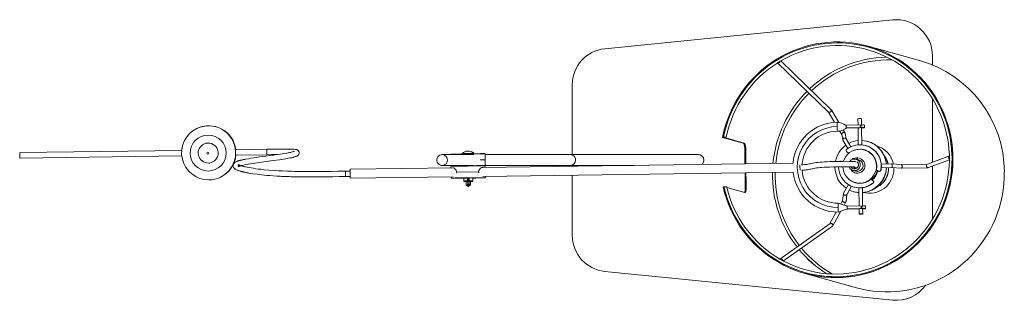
# Model space of a CAD drawing. Header units: millimetres. Extents: x -825 to 912, y -2402 to -37.
# Tile 3 of 4: x -814 to 280, y -349 to -37. Entities that reach past the tile are written whole.
import ezdxf

# ---------------------------------------------------------------- set-up
doc = ezdxf.new("R2010")
doc.units = ezdxf.units.MM

msp = doc.modelspace()

# ---------------------------------------------------------------- linework, layer by layer
at = {"color": 7, "linetype": 'Continuous', "lineweight": 15}
for p, q in [((156, -37.2), (-164, -69.2)), ((185.6, -82.2), (128.6, -66.3)), ((28, -84.8), (84.6, -139.5)), ((87.7, -136.9), (31.7, -82.7)), ((200, -87.1), (200, -77)), ((-200, -109), (-200, -186.8)), ((200, -195.3), (200, -124.9)), ((84.6, -139.5), (91.3, -150.9)), ((96, -151), (87.8, -137.1)), ((117.3, -147), (117.4, -153.8)), ((121.4, -153.7), (121.3, -146.9)), ((-616.7, -157.7), (-617.1, -157.9)), ((96.9, -160.5), (99.4, -164.6)), ((103.1, -163), (100.8, -159.2)), ((104.2, -169.2), (103.2, -163.4)), ((122.9, -153.7), (104.2, -154)), ((122.9, -156.7), (104.3, -157)), ((104.5, -157.2), (104.3, -157)), ((104.5, -157.3), (117.4, -157.1)), ((117.4, -157), (117.7, -175.8)), ((121.7, -175.8), (121.4, -156.9)), ((121.4, -157.1), (123.1, -157)), ((124.4, -156.9), (124.4, -153.9)), ((-32.1, -167.5), (-33.1, -167.6)), ((-10.1, -174), (-33.1, -167.6)), ((-9.1, -173.9), (-32.1, -167.5)), ((-10.1, -174), (-9.1, -173.9)), ((99.3, -164.4), (100.4, -170.4)), ((100.5, -170.8), (106, -180.1)), ((109.4, -178), (104.1, -169.1)), ((128.2, -172.1), (128, -172)), ((-633.8, -182.2), (-813.6, -184.6)), ((-609.2, -175), (-609.2, -175.1)), ((-539.3, -180.9), (-574, -181.3)), ((-322.4, -185.5), (-322.4, -186)), ((-309.4, -185.8), (-309.4, -185.4)), ((107.2, -185.3), (105.2, -184.1)), ((126.1, -181.9), (124, -181.4)), ((126, -176.7), (125.8, -176.6)), ((-813.5, -190.6), (-633.7, -188.2)), ((-599.4, -195), (-599.4, -195)), ((-573.9, -187.3), (-539.2, -186.9)), ((-309.3, -186.8), (-344.5, -186.8)), ((-334.9, -186.4), (-334.9, -186.8)), ((45.2, -196.4), (-300.1, -201.1)), ((-296.7, -198.9), (-296.9, -185.9)), ((-59.9, -186.8), (-296.9, -186.8)), ((-61.1, -186.8), (-61.8, -186.8)), ((-59.9, -186.8), (-61.1, -186.8)), ((98.8, -194.2), (98.5, -194.2)), ((99.3, -194.4), (99, -194.4)), ((111.1, -191.2), (111.2, -192)), ((115.8, -192), (115.2, -191.8)), ((116.1, -195.3), (116.9, -195.3)), ((118.3, -192.7), (116.4, -192.1)), ((116.9, -192.3), (116.9, -190.9)), ((116.9, -195.8), (117.3, -195.8)), ((218.8, -188.3), (194.4, -197.4)), ((195.6, -201.2), (218.8, -192.6)), ((221.8, -190), (221.8, -189.5)), ((221.8, -190.6), (221.8, -190)), ((-446.7, -205.1), (-451.9, -205.1)), ((-332, -201.5), (-446.6, -203.1)), ((-344.5, -198.8), (-309.3, -198.8)), ((-334.7, -198.8), (-334.7, -199.4)), ((-334.7, -199.8), (-334.7, -201.6)), ((-328.3, -206.2), (-328.5, -207.2)), ((-304, -205.9), (-328.3, -206.2)), ((-296.7, -199.3), (-316.4, -199.5)), ((-299.5, -211.1), (45.3, -206.4)), ((-296.7, -198.8), (-131.3, -198.8)), ((-296.7, -201), (-296.7, -199.3)), ((-200, -198.8), (-200, -199.7)), ((55.1, -198.3), (55, -198.3)), ((55.2, -204.3), (55.2, -204.3)), ((111.7, -204.3), (114.9, -205.2)), ((112.9, -200.5), (113.3, -201.2)), ((139.7, -205.1), (137.7, -203.8)), ((140.2, -205.3), (140.5, -205.3)), ((142.9, -203.7), (142.7, -203.7)), ((154.5, -197.2), (143.2, -197.4)), ((143.2, -201.4), (154.5, -201.2)), ((154.4, -201.2), (165.4, -201.9)), ((165.5, -197.9), (154.5, -197.2)), ((157.2, -202.8), (157.1, -201.4)), ((165.4, -201.9), (195.1, -201.3)), ((194.6, -197.3), (165.5, -197.9)), ((200, -258.6), (200, -199.6)), ((-590.7, -211.8), (-590.3, -211.6)), ((-451.8, -211.1), (-446.7, -211.1)), ((-446.5, -213.1), (-332.3, -211.5)), ((-334.5, -211.6), (-334.5, -212.8)), ((-320.4, -212.8), (-320.4, -216.1)), ((-316.3, -216.6), (-319.8, -216.6)), ((-319.8, -216.6), (-318, -216.6)), ((-318, -216.6), (-317.9, -220.6)), ((-316.3, -216.1), (-316.3, -213.2)), ((-316.3, -216.6), (-316.3, -216.6)), ((-316.1, -216.6), (-316.3, -216.6)), ((-296.5, -212.3), (-316.2, -212.5)), ((-315.4, -212.8), (-315.4, -212.8)), ((-315, -213.2), (-315, -213.2)), ((-310.6, -212.7), (-314.7, -212.7)), ((-314.6, -213.2), (-314.5, -216)), ((-314.5, -216.5), (-314.5, -216.5)), ((-311.2, -216.5), (-314.5, -216.5)), ((-312.9, -220.5), (-313, -216.5)), ((-310.6, -216), (-310.6, -212.7)), ((-296.5, -212.3), (-296.5, -211)), ((-200, -209.7), (-200, -276.6)), ((113.9, -217.8), (115.9, -218.4)), ((131.5, -214.1), (133.6, -215.4)), ((131.8, -214.2), (131.5, -214.1)), ((131.8, -214.2), (133.8, -215.4)), ((133.8, -215.4), (133.6, -215.4)), ((134, -218.7), (133.8, -218.6)), ((-317.9, -220.6), (-317.5, -221)), ((-316.2, -219.7), (-315.8, -222)), ((-316.2, -221), (-316, -222.1)), ((-314.8, -222), (-314.3, -219.7)), ((-313.3, -220.9), (-312.9, -220.5)), ((-32.5, -222.5), (-31.5, -222.5)), ((-28.2, -223.4), (-8.4, -228.9)), ((-8.4, -228.9), (-8.2, -228.8)), ((106.6, -220), (101.2, -229.7)), ((104.9, -231.3), (110.1, -221.8)), ((112.5, -227.9), (112.7, -228)), ((113, -222.8), (113.2, -222.9)), ((118.2, -223.7), (118.5, -243.7)), ((122.5, -243.6), (122.2, -223.6)), ((100.2, -237.7), (98.1, -241.6)), ((101.1, -230), (100.2, -237.9)), ((101.9, -242.9), (104, -239.1)), ((104.1, -238.8), (105, -231.1)), ((93.1, -250.6), (86.1, -263.2)), ((89.3, -265.8), (98.2, -249.7)), ((123.9, -243.6), (105.2, -243.9)), ((123.9, -246.6), (105.4, -246.9)), ((105.6, -247.2), (105.4, -246.9)), ((105.6, -247.2), (118.5, -247)), ((118.5, -246.8), (118.6, -252.8)), ((122.6, -252.8), (122.5, -246.8)), ((122.5, -247), (124.2, -246.9)), ((125.5, -246.8), (125.5, -243.8)), ((86.3, -263.1), (30.7, -302.8)), ((34.6, -304.9), (89, -266.1)), ((-164, -316.4), (156, -348.4)), ((58.5, -318.8), (115.5, -334.6))]:
    msp.add_line(p, q, dxfattribs=at)
at = {"color": 8, "linetype": 'Continuous', "lineweight": 15}
for p, q in [((117.4, -157.1), (104.6, -157.3)), ((123.1, -157), (121.4, -157.1)), ((151.1, -202), (151.1, -201.3)), ((-316.3, -216.1), (-316.1, -216.1)), ((-296.7, -212.5), (-316.2, -212.7)), ((-316.1, -216.6), (-316.1, -216.6)), ((-316.2, -221), (-316, -222.1)), ((-316, -222.1), (-316, -221.3)), ((-315.9, -221.8), (-315.9, -222.1)), ((118.5, -247), (105.6, -247.2)), ((124.2, -246.9), (122.5, -247))]:
    msp.add_line(p, q, dxfattribs=at)
at = {"color": 7, "linetype": 'Continuous', "lineweight": 15, "flags": 128}
for points in [[(-32.5, -222.5), (-30.8, -229.1), (-28.8, -235.5), (-26.5, -241.9), (-23.9, -248.1), (-20.9, -254.2), (-17.7, -260.1), (-14.1, -265.8), (-10.3, -271.3), (-6.1, -276.6), (-1.7, -281.7), (2.9, -286.5), (7.8, -291.1), (13, -295.5), (18.3, -299.5), (23.9, -303.3), (29.6, -306.7), (35.5, -309.9), (41.6, -312.7), (47.8, -315.3), (54.1, -317.5), (60.5, -319.3), (67.1, -320.8), (73.6, -322), (80.3, -322.8), (87, -323.3), (93.7, -323.4), (100.4, -323.2), (107.1, -322.6), (113.7, -321.7), (120.3, -320.4), (126.8, -318.7), (133.2, -316.8), (139.6, -314.5), (145.8, -311.9), (151.8, -308.9), (157.7, -305.6), (163.5, -302.1), (169, -298.2), (174.3, -294.1), (179.5, -289.7), (184.3, -285), (189, -280.1), (193.4, -274.9), (197.5, -269.5), (201.3, -263.9), (204.9, -258.2), (208.1, -252.2), (211.1, -246.1), (213.7, -239.8), (216, -233.4), (218, -226.9), (219.6, -220.3), (220.9, -213.7), (221.9, -206.9), (222.5, -200.2), (222.8, -193.4), (222.7, -186.6), (222.3, -179.8), (221.5, -173.1), (220.4, -166.4), (218.9, -159.8), (217.1, -153.3), (215, -146.9), (212.6, -140.6), (209.8, -134.4), (206.7, -128.4), (203.3, -122.6), (199.6, -117), (195.6, -111.5), (191.4, -106.3), (186.9, -101.3), (182.1, -96.6), (177.1, -92.1), (171.9, -87.9), (166.5, -83.9), (160.8, -80.3), (155, -77), (149.1, -73.9), (142.9, -71.2), (136.7, -68.9), (130.3, -66.8), (123.8, -65.1), (117.3, -63.7), (110.7, -62.7), (104, -62), (97.3, -61.7), (90.6, -61.7), (83.9, -62.1), (77.2, -62.9), (70.6, -63.9), (64, -65.4), (57.6, -67.1), (51.2, -69.2), (44.9, -71.7), (38.8, -74.4), (32.8, -77.5), (26.9, -80.9), (21.3, -84.6), (15.8, -88.6), (10.6, -92.8), (5.6, -97.4), (0.8, -102.1), (-3.8, -107.2), (-8.1, -112.4), (-12.1, -117.9), (-15.8, -123.6), (-19.2, -129.4), (-22.3, -135.5), (-25.1, -141.6), (-27.6, -148), (-29.8, -154.4), (-31.6, -160.9), (-33.1, -167.6)], [(221.8, -189.5), (221.7, -186.7), (221.3, -180.3), (220.6, -173.9), (219.6, -167.6), (218.3, -161.3), (216.7, -155.2), (214.8, -149.1), (212.5, -143.1), (210, -137.3), (207.2, -131.5), (204.2, -126), (200.8, -120.5), (197.2, -115.3), (193.4, -110.2), (189.3, -105.4), (185, -100.8), (180.4, -96.3), (175.7, -92.2), (170.7, -88.2), (165.6, -84.5), (160.3, -81.1), (154.8, -78), (149.1, -75.1), (143.4, -72.5), (137.5, -70.2), (131.5, -68.2), (125.4, -66.5), (119.3, -65.1), (113, -64), (106.8, -63.3), (100.5, -62.8), (94.1, -62.7), (87.8, -62.9), (81.5, -63.3), (75.2, -64.1), (69, -65.3), (62.8, -66.7), (56.7, -68.4), (50.7, -70.5), (44.8, -72.8), (39, -75.4), (33.4, -78.3), (27.8, -81.5), (22.5, -85), (17.3, -88.7), (12.3, -92.6), (7.5, -96.8), (2.9, -101.3), (-1.4, -106), (-5.6, -110.8), (-9.4, -115.9), (-13.1, -121.2), (-16.5, -126.6), (-19.6, -132.2), (-22.4, -137.9), (-25, -143.8), (-27.3, -149.8), (-29.2, -155.9), (-30.9, -162.1), (-32.1, -167.5)], [(-31.4, -222.9), (-29.8, -229), (-27.8, -235.5), (-25.5, -241.8), (-22.8, -248.1), (-19.8, -254.1), (-16.5, -260), (-12.9, -265.7), (-9.1, -271.2), (-4.9, -276.5), (-0.5, -281.6), (4.2, -286.4), (9.1, -291), (14.3, -295.3), (19.7, -299.3), (25.3, -303), (31, -306.4), (37, -309.5), (43.1, -312.3), (49.3, -314.8), (55.7, -316.9), (62.1, -318.7), (68.7, -320.1), (75.3, -321.2), (81.9, -322), (88.6, -322.3), (95.3, -322.4), (102, -322.1), (108.7, -321.4), (115.3, -320.4), (121.9, -319), (128.4, -317.2), (134.8, -315.2), (141.1, -312.8), (147.3, -310.1), (153.3, -307), (159.1, -303.6), (164.8, -300), (170.3, -296), (175.6, -291.8), (180.6, -287.3), (185.4, -282.5), (190, -277.5), (194.3, -272.2), (198.3, -266.7), (202, -261.1), (205.4, -255.2), (208.6, -249.2), (211.4, -243), (213.9, -236.7), (216, -230.2), (217.8, -223.7), (219.3, -217), (220.5, -210.3), (221.3, -203.6), (221.7, -196.8), (221.8, -190), (221.5, -183.2), (220.9, -176.5), (220, -169.8), (218.7, -163.1), (217, -156.5), (215.1, -150.1), (212.8, -143.7), (210.1, -137.5), (207.2, -131.4), (203.9, -125.5), (200.3, -119.8), (196.5, -114.3), (192.3, -109), (187.9, -103.9), (183.3, -99), (178.3, -94.5), (173.2, -90.1), (167.8, -86.1), (162.3, -82.4), (156.5, -78.9), (150.6, -75.8), (144.5, -73), (138.3, -70.5), (131.9, -68.3), (125.5, -66.5), (123.7, -66.1)], [(31.2, -83), (32.5, -82.2), (38.1, -79.2), (43.7, -76.5), (49.5, -74.1), (55.4, -72), (61.4, -70.2), (67.5, -68.7), (73.6, -67.4), (79.8, -66.5), (86.1, -66), (92.3, -65.7), (98.5, -65.7), (104.8, -66.1), (111, -66.8), (117.1, -67.8), (123.3, -69.1), (129.3, -70.7), (135.2, -72.6), (141.1, -74.8), (146.8, -77.3), (152.4, -80.1), (157.8, -83.1), (163.1, -86.5), (168.2, -90.1), (173.1, -93.9), (177.9, -98.1), (182.4, -102.4), (186.7, -107), (190.7, -111.7), (194.5, -116.7), (198.1, -121.9), (201.4, -127.2), (204.5, -132.7), (207.2, -138.4), (209.7, -144.2), (211.9, -150.1), (213.8, -156.1), (215.4, -162.2), (216.7, -168.4), (217.7, -174.6), (218.4, -180.9), (218.8, -187.2), (218.8, -188.4)], [(31, -83), (28.4, -84.6), (28.1, -84.8)], [(28.1, -84.8), (28.1, -84.8), (28.1, -84.8)], [(31, -83), (31, -83), (31.1, -83)], [(87.7, -136.9), (87.7, -137), (87.8, -137.2), (87.9, -137.4), (87.9, -137.6), (87.8, -137.9), (87.7, -138.2), (87.6, -138.5), (87.4, -138.7), (87.1, -139), (86.9, -139.2), (86.6, -139.4), (86.3, -139.6), (86, -139.7), (85.7, -139.7), (85.4, -139.8), (85.1, -139.8), (84.9, -139.7), (84.7, -139.6), (84.6, -139.5)], [(104.3, -154), (103.4, -153.9), (101.6, -153.1), (99.1, -151.8), (97.1, -151.1), (94.4, -150.8)], [(94.3, -155.5), (94.3, -157.5), (94.3, -157.5)], [(94.5, -160.8), (96.5, -160.6), (98.2, -160.2), (100.9, -159.1), (102.9, -158.1), (104.5, -157.2)], [(99.3, -164.4), (99.3, -164.2), (99.3, -163.9), (99.4, -163.6), (99.6, -163.3), (99.8, -163.1), (100, -162.9), (100.3, -162.7), (100.6, -162.5), (100.9, -162.4), (101.3, -162.3), (101.6, -162.3), (101.9, -162.3), (102.2, -162.4), (102.5, -162.5), (102.8, -162.7), (103, -162.8), (103.1, -163.1), (103.2, -163.3), (103.2, -163.4)], [(123.1, -157), (123.7, -157), (124.1, -157), (124.4, -156.9), (124.4, -156.9), (124.3, -156.8), (124, -156.8), (123.5, -156.7), (122.9, -156.7)], [(-29.1, -167.5), (-29.2, -167.5), (-29.4, -167.5), (-29.8, -167.6), (-30.3, -167.6), (-30.8, -167.6), (-31.3, -167.6), (-31.7, -167.6), (-32, -167.6), (-32.1, -167.5), (-32.1, -167.5), (-31.9, -167.5), (-31.5, -167.5), (-31.1, -167.4), (-30.6, -167.4), (-30, -167.4), (-29.6, -167.4), (-29.3, -167.5), (-29.1, -167.5), (-29.1, -167.5)], [(-8.2, -197.1), (-8.2, -195.4), (-8.2, -191), (-8.2, -187), (-8.2, -183.3), (-8.4, -180.1), (-8.6, -177.5), (-9, -175.6), (-9.6, -174.3), (-10.1, -174)], [(-7.2, -197.1), (-7.2, -195.4), (-7.2, -191), (-7.2, -187), (-7.3, -183.3), (-7.4, -180.1), (-7.6, -177.4), (-8, -175.5), (-8.5, -174.3), (-9.1, -173.9)], [(104.1, -169.1), (104, -168.9), (103.8, -168.7), (103.6, -168.6), (103.3, -168.4), (103, -168.4), (102.7, -168.4), (102.3, -168.4), (102, -168.5), (101.7, -168.6), (101.3, -168.7), (101.1, -168.9), (100.8, -169.2), (100.6, -169.4), (100.5, -169.7), (100.4, -170), (100.4, -170.2), (100.4, -170.5), (100.5, -170.7), (100.5, -170.8)], [(-508.9, -183.1), (-508.9, -183.1), (-508.9, -183.2), (-509.1, -183.2), (-509.3, -183.3), (-509.5, -183.4), (-509.7, -183.4), (-510, -183.5), (-510.7, -183.8), (-511.7, -184), (-512.7, -184.3), (-514, -184.6), (-515.5, -184.9), (-517.2, -185.2), (-520.5, -185.7), (-524.1, -186.3), (-527.9, -186.8), (-531.9, -187.3), (-536, -187.9), (-540.2, -188.4), (-543.7, -188.9), (-547.2, -189.4), (-550.6, -189.9), (-553.8, -190.3), (-556.9, -190.8), (-559.7, -191.3), (-562.4, -191.8), (-563.3, -191.9), (-564.2, -192.1), (-565.1, -192.3), (-565.9, -192.5), (-566.7, -192.6), (-567.3, -192.8), (-567.9, -192.9), (-568.4, -193), (-568.8, -193.2), (-569.3, -193.3), (-569.9, -193.4), (-570.4, -193.6), (-571.1, -193.8), (-571.6, -194), (-572.2, -194.2), (-572.7, -194.4), (-573.3, -194.7), (-573.8, -194.9), (-574.3, -195.2), (-574.7, -195.5), (-575, -195.8), (-575.3, -196), (-575.7, -196.4), (-576.1, -196.9), (-576.4, -197.5), (-576.7, -198.4), (-576.7, -198.9), (-576.7, -199.4), (-576.7, -199.7), (-576.6, -200.1), (-576.4, -200.6), (-576.1, -201.1), (-575.8, -201.6), (-575.4, -202), (-575.1, -202.3), (-574.8, -202.5), (-574.6, -202.7), (-574.3, -202.9), (-574, -203.1), (-573.7, -203.3), (-572.9, -203.6), (-572.2, -204), (-571.4, -204.3), (-570.6, -204.6), (-569.7, -204.9), (-568.8, -205.1), (-568.2, -205.3), (-567.6, -205.5), (-567.1, -205.6), (-566.6, -205.7), (-566.1, -205.8), (-565.7, -205.9), (-565.3, -206), (-564.8, -206.1), (-564.3, -206.3), (-563.5, -206.4), (-562.7, -206.6), (-561.8, -206.8), (-560.9, -206.9), (-560, -207.1), (-559.1, -207.3), (-556.9, -207.6), (-554.6, -208), (-550.1, -208.6), (-544.9, -209.3), (-542.2, -209.5), (-539.1, -209.8), (-535.8, -210.1), (-532.2, -210.3), (-528.2, -210.6), (-527, -210.7), (-525.7, -210.7), (-524.4, -210.8), (-523.1, -210.9), (-521.7, -210.9), (-520.3, -211), (-518.4, -211.1), (-516.2, -211.2), (-514.4, -211.2), (-512.4, -211.3), (-510, -211.4), (-507.2, -211.4), (-503.8, -211.5), (-499.5, -211.5), (-495.6, -211.6), (-490.9, -211.6), (-485.4, -211.5), (-479.2, -211.5), (-472.7, -211.4), (-466, -211.3), (-459, -211.2), (-451.8, -211.1)], [(-573.9, -187.3), (-573.9, -187.3), (-573.9, -186.9), (-573.9, -186.3), (-573.9, -185.4), (-573.9, -184.4), (-573.9, -183.4), (-573.9, -182.5), (-574, -181.8), (-574, -181.4), (-574, -181.3), (-574, -181.3)], [(-451.9, -205.1), (-460, -205.3), (-467.8, -205.4), (-475.3, -205.4), (-480.6, -205.5), (-485.6, -205.5), (-490.1, -205.6), (-494, -205.6), (-498.4, -205.6), (-502, -205.5), (-504.9, -205.5), (-508.8, -205.4), (-511.8, -205.3), (-514.1, -205.2), (-516.1, -205.2), (-521.8, -204.9), (-526.4, -204.7), (-530.5, -204.4), (-537, -204), (-542.3, -203.5), (-545.8, -203.1), (-548.9, -202.8), (-551.6, -202.4), (-554.2, -202), (-556.6, -201.6), (-558.9, -201.2), (-561.1, -200.8), (-562.4, -200.5), (-563.5, -200.3), (-564.6, -200), (-565.6, -199.8), (-566.5, -199.5), (-567.5, -199.3), (-568.3, -199), (-569.1, -198.7), (-569.6, -198.6), (-570, -198.4), (-570.3, -198.3), (-570.6, -198.1), (-570.8, -198), (-571, -197.9), (-571.1, -197.8), (-571.1, -197.8), (-571.1, -197.9), (-571, -198), (-570.9, -198.2), (-570.8, -198.4), (-570.7, -198.7), (-570.7, -199), (-570.7, -199.2), (-570.8, -199.5), (-570.8, -199.8), (-570.9, -200), (-571, -200.1), (-571.1, -200.3), (-571.1, -200.3), (-571, -200.2), (-570.7, -200.1), (-570.4, -200), (-570, -199.8), (-569.6, -199.7), (-569.2, -199.5), (-568.7, -199.4), (-568.3, -199.2), (-567.9, -199.1), (-567.2, -198.9), (-566.3, -198.7), (-565.3, -198.5), (-564.3, -198.2), (-562.1, -197.8), (-559.8, -197.4), (-557.3, -196.9), (-554.6, -196.5), (-547.6, -195.5), (-540, -194.5), (-532.2, -193.4), (-525, -192.4), (-518.5, -191.5), (-516.7, -191.2), (-515, -190.9), (-513.4, -190.5), (-512.4, -190.3), (-511.6, -190.2), (-510.9, -190), (-510.3, -189.9), (-509.9, -189.8), (-509.5, -189.6), (-509.1, -189.5), (-508.6, -189.4), (-508, -189.2), (-507.5, -189), (-507, -188.8), (-506.5, -188.6), (-506, -188.4), (-505.6, -188.2), (-505.3, -188), (-504.9, -187.7), (-504.6, -187.4), (-504.2, -186.9), (-503.8, -186.3), (-503.5, -185.6), (-503.4, -184.7), (-503.5, -184), (-503.8, -183.3), (-503.9, -182.9), (-504.2, -182.6), (-504.5, -182.3), (-504.8, -181.9), (-505.2, -181.7), (-505.7, -181.4), (-506.2, -181.2), (-506.8, -181.1), (-507.7, -181), (-509.2, -180.9), (-511.3, -180.8), (-513.2, -180.7), (-515.7, -180.7), (-518.6, -180.7), (-522.2, -180.7), (-526.1, -180.7), (-530.3, -180.8), (-533.3, -180.8), (-536.4, -180.8), (-539.3, -180.9)], [(-319.4, -186.1), (-321.5, -186.1), (-323.9, -186.1), (-326.1, -186.1), (-328.2, -186.2), (-330, -186.2), (-331.6, -186.2), (-332.8, -186.2), (-333.8, -186.2), (-334.4, -186.2), (-334.7, -186.2), (-334.6, -186.2), (-334.2, -186.2), (-333.4, -186.2), (-332.3, -186.2), (-330.9, -186.1), (-329.2, -186.1), (-327.3, -186.1), (-325.2, -186.1), (-322.8, -186), (-320.4, -186), (-317.9, -186), (-315.3, -185.9), (-312.8, -185.9), (-310.3, -185.9), (-307.9, -185.8), (-305.6, -185.8), (-303.6, -185.8), (-301.8, -185.7), (-300.2, -185.7), (-298.9, -185.7), (-298, -185.7), (-297.4, -185.7), (-297.4, -185.7)], [(-297.4, -185.7), (-297.1, -185.7), (-297.2, -185.7), (-297.6, -185.7), (-298.4, -185.7), (-299.5, -185.8), (-300.9, -185.8), (-302.5, -185.8), (-304.5, -185.9), (-306.6, -185.9), (-308.9, -185.9), (-311.4, -186), (-312.4, -186)], [(125, -181.6), (123.8, -181.3), (123.4, -181.3)], [(-539.2, -186.9), (-534.2, -186.8), (-529.3, -186.7), (-527.3, -186.7)], [(-338.6, -192.8), (-338.8, -191.3), (-339.3, -189.9), (-340.2, -188.7), (-341.4, -187.7), (-342.7, -187.1), (-344.1, -186.8), (-345.6, -186.9), (-347, -187.4), (-348.3, -188.2), (-349.3, -189.3), (-350, -190.6), (-350.4, -192), (-350.4, -193.5), (-350, -195), (-349.3, -196.3), (-348.3, -197.4), (-347, -198.2), (-345.6, -198.7), (-344.1, -198.8), (-342.7, -198.5), (-341.4, -197.9), (-340.2, -196.9), (-339.3, -195.7), (-338.8, -194.3), (-338.6, -192.8)], [(-296.9, -185.9), (-296.9, -185.9), (-297.2, -185.9)], [(-54, -194.2), (-54, -193.8), (-53.9, -192.8)], [(-31.5, -222.5), (-30.8, -225.5), (-29.1, -231.6), (-27.1, -237.7), (-24.8, -243.6), (-22.2, -249.4), (-19.3, -255.1), (-16.2, -260.6), (-12.8, -266), (-9.1, -271.2), (-5.2, -276.2), (-1, -281), (3.4, -285.6), (8, -289.9), (12.8, -294), (17.8, -297.9), (23, -301.5), (28.3, -304.9), (33.9, -307.9), (39.5, -310.7), (45.3, -313.2), (51.3, -315.5), (57.3, -317.4), (63.4, -319), (69.6, -320.3), (75.8, -321.3), (82.1, -322), (88.4, -322.3), (94.7, -322.4), (101, -322.1), (107.3, -321.6), (113.6, -320.7), (119.8, -319.5), (126, -317.9), (132.1, -316.1), (138, -314), (143.9, -311.6), (149.7, -308.9), (155.3, -305.9), (160.8, -302.7), (166.1, -299.1), (171.2, -295.3), (176.1, -291.3), (180.9, -287), (185.4, -282.5), (189.7, -277.8), (193.8, -272.9), (197.6, -267.7), (201.2, -262.4), (204.5, -257), (207.5, -251.3), (210.3, -245.5), (212.8, -239.6), (214.9, -233.6), (216.8, -227.5), (218.4, -221.3), (219.7, -215), (220.7, -208.7), (221.4, -202.3), (221.8, -195.9), (221.8, -190.6)], [(218.8, -191.8), (218.8, -193.4), (218.6, -199.7), (218, -206), (217.2, -212.3), (216, -218.5), (214.5, -224.7), (212.7, -230.7), (210.7, -236.7), (208.3, -242.6), (205.6, -248.3), (202.7, -254), (199.5, -259.4), (196, -264.7), (192.3, -269.8), (188.4, -274.7), (184.2, -279.5), (179.7, -284), (175.1, -288.2), (170.3, -292.3), (165.2, -296), (160, -299.6), (154.6, -302.8), (149.1, -305.8), (143.4, -308.5), (137.6, -311), (131.7, -313.1), (125.7, -314.9), (119.7, -316.4), (113.5, -317.6), (107.3, -318.5), (101.1, -319.1), (94.9, -319.4), (88.6, -319.3), (82.4, -319), (76.2, -318.3), (70, -317.3), (63.9, -316), (57.9, -314.4), (51.9, -312.5), (46.1, -310.3), (40.4, -307.8), (34.8, -305), (33.7, -304.4)], [(115.1, -194.8), (114.9, -194.8), (114.2, -194.6), (112.4, -194.4), (110.1, -194.3), (107.3, -194.3), (104.1, -194.2), (100.8, -194.3), (96.2, -194.3), (91.4, -194.4), (86.6, -194.6), (83.2, -194.7), (80.1, -194.8), (77.5, -195), (75.3, -195.2), (73, -195.4), (71, -195.6), (69.1, -195.9), (67.3, -196.2), (65.6, -196.5), (64.1, -196.9), (63, -197.2), (61.8, -197.4), (60.7, -197.6), (59.6, -197.7), (59, -197.8), (57.9, -197.9), (56.1, -198.1), (54.5, -198.1)], [(218.8, -191.8), (218.8, -189.1), (218.8, -188.4)], [(-451.8, -211.1), (-451.8, -211), (-451.9, -210.6), (-452, -210), (-452, -209), (-452, -208.2), (-452, -207.4), (-452, -206.4), (-452, -205.8), (-451.9, -205.3), (-451.9, -205.1), (-451.9, -205.2)], [(-318.1, -199.4), (-320.1, -199.5), (-322.5, -199.5), (-324.8, -199.5), (-327, -199.6), (-328.9, -199.6), (-330.6, -199.6), (-332, -199.6), (-333.2, -199.6), (-333.9, -199.6), (-334.4, -199.6), (-334.5, -199.6), (-334.2, -199.6), (-333.6, -199.6), (-332.7, -199.6), (-331.5, -199.6), (-329.9, -199.5), (-328.1, -199.5), (-326.1, -199.5), (-323.8, -199.4), (-321.5, -199.4), (-319, -199.4), (-316.4, -199.3)], [(-332.8, -201.5), (-332.3, -201.4), (-331.2, -201.8), (-329.9, -202.9), (-328.9, -204.2), (-328.5, -205.4), (-328.3, -206.2)], [(-316.4, -199.3), (-313.9, -199.3), (-311.3, -199.3), (-308.9, -199.2), (-306.6, -199.2), (-304.4, -199.2), (-302.5, -199.2), (-300.8, -199.1), (-299.3, -199.1), (-298.2, -199.1), (-297.5, -199.1), (-297, -199.1), (-296.9, -199.1), (-297.2, -199.1), (-297.8, -199.1), (-298.7, -199.2), (-299.9, -199.2), (-301.5, -199.2), (-303.3, -199.2), (-305.3, -199.3), (-307.5, -199.3), (-309.9, -199.3), (-312.4, -199.4), (-313.2, -199.4)], [(-304, -205.9), (-303.7, -204.5), (-303.1, -203.4), (-301.9, -202), (-300.5, -201.2), (-299.1, -201), (-299.1, -201.1)], [(-303.8, -206.9), (-303.9, -206.7), (-304, -205.9)], [(-297, -198.9), (-296.7, -198.9), (-296.7, -198.9)], [(-8.9, -228.7), (-8.8, -228.7), (-8.3, -227.8), (-8, -226.2), (-7.8, -223.8), (-7.8, -220.9), (-7.9, -217.3), (-7.9, -213.4), (-8, -209), (-8.1, -207.1)], [(-7.9, -228.7), (-7.8, -228.7), (-7.3, -227.8), (-7, -226.2), (-6.8, -223.8), (-6.8, -220.9), (-6.9, -217.3), (-7, -213.4), (-7.1, -208.9), (-7.1, -207.1)], [(54.8, -204.1), (56.3, -204.1), (58.3, -203.9), (59.5, -203.8), (60.3, -203.7), (61.4, -203.5), (62.6, -203.3), (63.8, -203.1), (65.1, -202.8), (66.6, -202.5), (68.1, -202.1), (69.7, -201.9), (71.4, -201.6), (73.2, -201.4), (75.3, -201.2), (77.2, -201), (79.6, -200.9), (82.4, -200.7), (85.5, -200.6), (90.1, -200.4), (94.9, -200.3), (99.7, -200.3), (103.1, -200.2), (106, -200.3), (108.4, -200.3), (110.3, -200.3), (111.1, -200.4), (111.9, -200.4), (112.6, -200.5), (113.2, -200.5), (113.4, -200.5), (113.4, -200.5)], [(55, -204), (55.1, -204.2), (55.2, -204.3)], [(116.9, -205.4), (115.4, -205.3), (114.9, -205.2)], [(115.5, -334.6), (120.5, -335.9), (127.1, -337.2), (133.7, -338.3), (140.4, -338.9), (147.1, -339.2), (153.8, -339.2), (160.5, -338.8), (167.2, -338), (173.8, -336.9), (180.4, -335.5), (186.9, -333.7), (193.3, -331.6), (199.5, -329.1), (205.7, -326.3), (211.7, -323.2), (217.5, -319.8), (223.1, -316.1), (228.6, -312.1), (233.8, -307.8), (238.9, -303.3), (243.6, -298.5), (248.2, -293.4), (252.4, -288.2), (256.4, -282.7), (260.1, -277), (263.6, -271.1), (266.7, -265.1), (269.5, -258.9), (271.9, -252.5), (274.1, -246.1), (275.9, -239.5), (277.4, -232.9), (278.5, -226.2), (279.3, -219.4), (279.7, -212.6), (279.8, -205.8)], [(154.4, -201.2), (154.5, -201.2), (154.7, -201.1), (154.8, -201), (155, -200.9), (155.1, -200.7), (155.2, -200.4), (155.3, -200.1), (155.4, -199.8), (155.4, -199.4), (155.4, -199.1), (155.4, -198.7), (155.4, -198.4), (155.3, -198.1), (155.2, -197.8), (155.1, -197.6), (154.9, -197.4), (154.8, -197.3), (154.6, -197.2), (154.5, -197.2)], [(165.5, -197.9), (165.6, -197.9), (165.7, -198), (165.9, -198.1), (166, -198.3), (166.1, -198.5), (166.2, -198.8), (166.3, -199.1), (166.4, -199.4), (166.4, -199.8), (166.4, -200.1), (166.3, -200.4), (166.3, -200.8), (166.2, -201.1), (166, -201.3), (165.9, -201.5), (165.8, -201.7), (165.6, -201.8), (165.4, -201.9), (165.4, -201.9)], [(-316.3, -213.2), (-316.3, -212.9), (-316.2, -212.8)], [(-315.8, -212.9), (-315.8, -212.9), (-315.8, -212.9), (-315.8, -212.9), (-315.9, -213), (-315.9, -213.2)], [(-314.7, -212.7), (-314.6, -212.9), (-314.6, -213.2)], [(-313, -216.5), (-312.3, -216.5), (-311.7, -216.5)], [(-311.7, -216.5), (-311.6, -216.5), (-311.2, -216.5), (-311.1, -216.5), (-311, -216.5), (-311, -216.5), (-311, -216.5), (-311, -216.5), (-310.8, -216.4), (-310.7, -216.3), (-310.6, -216.2), (-310.6, -216), (-310.6, -216)], [(110.1, -216.2), (112.2, -217.3), (114.5, -218.1)], [(113.3, -217.6), (114.6, -218.1), (114.8, -218.2)], [(-317.2, -221), (-317.4, -221), (-317.4, -221), (-317, -221), (-316.4, -221), (-316, -221)], [(-316, -221), (-316.7, -221), (-317.2, -221)], [(-316.1, -219.6), (-315.9, -219.6), (-315.7, -219.6), (-315.5, -219.6), (-315.3, -219.6), (-315.1, -219.6), (-314.8, -219.6), (-314.6, -219.6), (-314.4, -219.6)], [(-314.4, -219.7), (-314.6, -219.7), (-314.8, -219.7), (-315.1, -219.7), (-315.3, -219.7), (-315.5, -219.7), (-315.7, -219.7), (-315.9, -219.8), (-316.1, -219.8)], [(-316.1, -219.8), (-316.1, -219.8), (-316.1, -220.2), (-315.8, -221.6), (-315.7, -222.1)], [(-315, -222.1), (-315.1, -222.1), (-315.3, -222.1), (-315.4, -222.1), (-315.5, -222.1), (-315.6, -222.1), (-315.7, -222.1), (-315.8, -222.1), (-315.9, -222.1)], [(-315.7, -222.1), (-315.6, -222.1), (-315.5, -222.1), (-315.4, -222.1), (-315.3, -222.1), (-315.2, -222.1), (-315.1, -222.1), (-315, -222.1), (-314.9, -222.1)], [(-314.9, -222.1), (-314.9, -222), (-314.8, -221.7), (-314.5, -220.3), (-314.4, -219.7)], [(-314.6, -221), (-314.1, -220.9), (-313.6, -220.9), (-313.4, -220.9), (-313.4, -220.9), (-313.8, -220.9), (-314.4, -221), (-314.6, -221)], [(-28.4, -222.4), (-28.5, -222.4), (-28.7, -222.4), (-29.1, -222.4), (-29.5, -222.4), (-30.1, -222.4), (-30.6, -222.4), (-31, -222.4), (-31.3, -222.4), (-31.5, -222.4), (-31.5, -222.5)], [(104.1, -238.8), (104.1, -238.9), (104, -239.1), (103.9, -239.3), (103.7, -239.5), (103.4, -239.6), (103.1, -239.7), (102.8, -239.8), (102.5, -239.8), (102.2, -239.8), (101.8, -239.7), (101.5, -239.6), (101.2, -239.4), (100.9, -239.2), (100.6, -239), (100.4, -238.8), (100.3, -238.5), (100.2, -238.3), (100.2, -238.1), (100.2, -237.9)], [(101.2, -229.7), (101.2, -229.7), (101.1, -229.9), (101.1, -230.2), (101.1, -230.4), (101.2, -230.7), (101.4, -230.9), (101.6, -231.1), (101.8, -231.4), (102.1, -231.5), (102.4, -231.7), (102.7, -231.8), (103.1, -231.9), (103.4, -231.9), (103.7, -231.9), (104.1, -231.8), (104.3, -231.8), (104.6, -231.6), (104.8, -231.5), (104.9, -231.3)], [(105.3, -243.9), (104.9, -243.8), (104.2, -243.7), (102.1, -243), (95.4, -240.7)], [(95.6, -250.7), (98.5, -249.6), (101.2, -248.5), (103.6, -247.6), (105.6, -247.2)], [(124.2, -246.9), (124.8, -246.9), (125.2, -246.8), (125.4, -246.8), (125.5, -246.7), (125.4, -246.7), (125.1, -246.7), (124.6, -246.6), (123.9, -246.6)], [(122.5, -252.8), (122.3, -252.7), (121.7, -252.7), (121, -252.7), (120.2, -252.7), (119.5, -252.7), (118.9, -252.8), (118.6, -252.8), (118.6, -252.8), (118.9, -252.9), (119.4, -252.9), (120.1, -252.9), (120.9, -252.9), (121.6, -252.9), (122.2, -252.8), (122.5, -252.8), (122.5, -252.8)], [(86.3, -263.1), (86.3, -263.1), (86.6, -263), (86.8, -262.9), (87.1, -262.9), (87.4, -263), (87.7, -263.1), (88, -263.2), (88.3, -263.4), (88.6, -263.6), (88.8, -263.9), (89, -264.2), (89.2, -264.5), (89.3, -264.8), (89.4, -265), (89.4, -265.3), (89.4, -265.6), (89.3, -265.8), (89.1, -266), (89, -266.1)], [(30.7, -302.8), (30.7, -302.8), (30.7, -302.8)], [(30.7, -302.8), (32.9, -304.1), (33.6, -304.4)], [(33.7, -304.5), (33.6, -304.4), (33.6, -304.4)]]:
    msp.add_lwpolyline(points, dxfattribs=at)
at = {"color": 8, "linetype": 'Continuous', "lineweight": 15, "flags": 128}
for points in [[(-296.9, -199.1), (-296.9, -199.1), (-297.2, -199.1)], [(-319.8, -216.6), (-319.8, -216.6), (-319.8, -216.6)], [(-315, -213.2), (-315, -213.1), (-315, -213), (-315, -212.9), (-315.1, -212.9), (-315.1, -212.9), (-315.1, -212.9), (-315.1, -212.9)], [(-311.7, -216.5), (-311.6, -216.5), (-311.1, -216.5), (-311.1, -216.5), (-311.2, -216.5)], [(-316.2, -219.7), (-316.2, -219.7), (-316.2, -219.6), (-316.2, -219.6), (-316.2, -219.6), (-316.2, -219.6), (-316.2, -219.6), (-316.1, -219.6), (-316.1, -219.6)], [(-316, -222.1), (-316, -222.1), (-316, -222.1)], [(-314.3, -219.6), (-314.3, -219.6), (-314.3, -219.6), (-314.3, -219.6), (-314.4, -219.6), (-314.4, -219.6), (-314.4, -219.6), (-314.4, -219.6), (-314.4, -219.6)]]:
    msp.add_lwpolyline(points, dxfattribs=at)
at = {"color": 7, "linetype": 'Continuous', "lineweight": 15}
for centre, radius in [((-604.3, -185), 20), ((-604.7, -185.2), 1.11)]:
    msp.add_circle(centre, radius, dxfattribs=at)
for centre, radius, start, end in [((160, -77), 40, 0, 95.7106), ((-160, -109), 40, 95.7106, 180), ((96.1, -193), 127.7, 122.1399, 168.4688), ((28.9, -82.9), 2.07, 246.8042, 355.8209), ((151.6, -206.4), 127.9, 91.0023, 133.4726), ((151.6, -206.5), 124.9, 88.4386, 133.4161), ((150.5, -206.7), 129.4, 0.3575, 74.217), ((153.6, -209.2), 131.3, 135.0355, 174.5309), ((153.2, -209), 127.8, 134.9449, 174.469), ((95.1, -200.8), 50.1, 90.7876, 174.9065), ((121.3, -153.9), 27.1, 173.3213, 183.3886), ((119.5, -161.5), 14.7, 82.8666, 98.4802), ((-603.9, -184.8), 30, 116.1357, 270.7721), ((-603.5, -184.7), 30, 6.3356, 116.0523), ((94.8, -200.5), 44.9, 90.6588, 270.688), ((95.1, -200.8), 40.1, 90.787, 176.349), ((115.2, -157.8), 20.9, 179.3408, 188.2461), ((119.9, -155.3), 15.7, 175.18, 186.1667), ((119, -166.6), 9.74, 87.8459, 99.1904), ((124.9, -163.9), 10.4, 101.4728, 123.0091), ((126.5, -142.9), 14.2, 239.3765, 255.321), ((120.1, -164.5), 7.75, 80.3329, 95.7456), ((123.3, -157.6), 3.86, 72.5547, 96.1319), ((-604.3, -185), 11.1, 296.1255, 116.0478), ((120.5, -199.5), 28.5, 95.8677, 117.8291), ((120.4, -199.5), 28.5, 4.4034, 87.4982), ((120.4, -199.6), 28.6, 4.58, 74.2609), ((-783.8, -187.2), 29.9, 175.0416, 186.5564), ((-604.3, -185), 11.1, 116.1342, 270.7735), ((-576.9, -184.4), 37.8, 356.2967, 5.4104), ((-315.8, -192.3), 9.46, 47.3931, 134.1543), ((-302.4, -1183.7), 998.4, 90.4007, 91.1467), ((121, -200.1), 29.3, 125.8377, 168.6019), ((119.3, -199.6), 18.8, 90.3732, 163.4027), ((106.2, -182.4), 2.01, 127.8781, 238.1985), ((119.5, -199.4), 23.6, 349.5051, 127.9685), ((119.1, -199.6), 18.8, 237.5434, 89.8784), ((119.5, -199.5), 18.7, 346.6024, 112.2952), ((119.8, -199.3), 18.5, 74.4779, 89.4606), ((119.5, -199.5), 23.8, 349.7998, 74.1248), ((130.3, -202.7), 26.9, 11.4287, 74.946), ((-604.3, -185.1), 11.1, 270.7775, 296.086), ((-603.5, -184.7), 30, 296.0965, 354.9043), ((-269.1, -3607.3), 3421.5, 90.4699, 91.1014), ((-296.3, -620.7), 428.3, 90.0693, 90.8252), ((-297.4, -474.5), 282, 89.8734, 91.0212), ((-202.2, -192.7), 5.94, 359.4404, 89.6825), ((-202.2, -192.8), 5.96, 270.4598, 0.4173), ((-59.9, -192.8), 6, 303.3128, 90.7716), ((-59.9, -192.8), 6, 0, 90), ((98, -196), 1.95, 74.5249, 114.3634), ((113.5, -198.1), 6.46, 272.4096, 143.6126), ((116.6, -198.9), 8.45, 208.7487, 107.108), ((113.4, -198.1), 4.47, 210.6089, 38.5938), ((114.8, -208), 17.2, 82.9721, 102.2242), ((109.5, -213.7), 22.6, 70.9047, 73.9825), ((113.5, -199.2), 4.85, 25.2463, 48.2112), ((116.5, -198.9), 6.51, 273.3185, 73.7429), ((120.6, -199.9), 28.6, 5.3071, 27.747), ((127.6, -201.7), 23.5, 27.439, 37.053), ((131, -200.6), 20.1, 9.5024, 27.893), ((219.9, -190.1), 2.01, 122.8517, 238.4951), ((-389.5, -207.5), 57.3, 175.57, 184.292), ((-268.9, -3620.3), 3421.5, 90.4699, 91.1014), ((-297.5, -1953.2), 1753.8, 90.6171, 91.2139), ((151.5, -209.8), 129.1, 178.6252, 217.9698), ((151.8, -209.6), 126.5, 178.649, 217.9771), ((94.9, -200.8), 49.8, 186.4234, 270.8084), ((164.2, -199.8), 111.3, 179.1723, 182.1745), ((94.9, -200.8), 39.9, 184.9772, 270.8074), ((120.5, -200.3), 28.8, 180.4845, 235.8105), ((119.2, -200.1), 23.5, 180.483, 308.0857), ((119.1, -199.9), 18.6, 181.1166, 237.1549), ((113.4, -198.2), 6.36, 199.4696, 272.9523), ((116.6, -199), 4.45, 198.9259, 232.2931), ((115.9, -199.7), 2.98, 209.4224, 243.9036), ((119.8, -199.9), 29.1, 274.8578, 357.2183), ((120, -199.9), 29.1, 274.5332, 357.315), ((130.2, -202.7), 27, 254.0697, 359.7948), ((120, -199.9), 19.2, 310.2515, 346.4168), ((119.8, -199.8), 20.2, 311.3604, 345.6718), ((120.4, -200), 28.8, 301.302, 357.4302), ((140.7, -203.4), 1.98, 239.2584, 350.7908), ((141, -203.4), 1.99, 254.873, 350.706), ((127.5, -202), 23.8, 305.9471, 1.717), ((195.2, -199.2), 2.01, 113.5442, 283.1453), ((-603.9, -184.9), 30, 270.7776, 296.0859), ((-442.5, -212), 4.11, 177.4217, 195.552), ((-297.4, -1966.2), 1753.8, 90.6171, 91.2139), ((-341.1, 1106.6), 1319.7, 270.294, 270.8981), ((-312.7, -556.5), 343.7, 90.5809, 91.2808), ((-319.8, -216.1), 0.528, 184.6198, 278.5424), ((-320.8, -216.3), 4.49, 356.5547, 2.9585), ((-309.1, -702.1), 489.4, 90.7395, 90.8276), ((-205.7, -221.9), 110.5, 175.4906, 178.8319), ((-207.5, -221.8), 108.7, 175.3092, 178.8521), ((-315.4, -213.2), 0.489, 91.274, 135.66), ((-308.6, -698.6), 485.9, 90.7159, 90.8044), ((-315.4, -213.3), 0.508, 46.7916, 89.9729), ((-396.2, -224.5), 81.9, 3.4531, 8.1627), ((-397.4, -224.7), 83.2, 3.4768, 7.9219), ((-268.7, -216.1), 45.9, 179.9045, 180.5308), ((-322.8, 937.4), 1150.3, 270.605, 271.2981), ((119.3, -200.1), 18.6, 228.0692, 311.1943), ((132.5, -217.1), 2.01, 307.8781, 58.1985), ((132.8, -217.1), 2.01, 307.8781, 58.1985), ((-314.1, -395.7), 175.2, 90.658, 91.2511), ((-316.1, -219.7), 0.1, 178.5183, 189.3473), ((-315, -219.6), 1.08, 178.3361, 185.6092), ((-315.9, -222.1), 0.1, 192.5149, 270.7622), ((-315.9, -222), 0.102, 206.2183, 278.7482), ((-315.7, -222), 0.1, 189.3481, 270.7815), ((-315.7, -222.1), 0.0152, 174.4268, 214.8535), ((-315, -222), 0.1, 270.7815, 352.1165), ((-314.9, -222), 0.1, 270.7622, 349.1432), ((-314.9, -222.1), 0.0123, 314.637, 6.9824), ((-312.5, -339.6), 119.1, 90.1946, 90.9494), ((-315.2, -219.7), 0.764, 353.9265, 4.2229), ((-314.4, -219.6), 0.1, 349.1443, 3.8511), ((93.5, -194.6), 125.1, 192.8615, 239.8548), ((120.1, -200.8), 28.2, 244.0999, 266.4006), ((120.2, -200.8), 28.2, 254.4775, 266.0689), ((119.5, -200.2), 23.5, 254.5809, 308.1924), ((127.4, -202.2), 23.5, 291.9087, 306.8592), ((122.4, -243.8), 27.1, 173.3213, 183.3886), ((133.8, -246.2), 38.5, 178.8847, 186.6761), ((120.9, -245.2), 15.7, 175.18, 186.1667), ((120.7, -261), 14.3, 82.6319, 98.7149), ((126, -253.8), 10.4, 101.4728, 123.0091), ((127.5, -232.8), 14.2, 239.3765, 255.321), ((124.3, -247.4), 3.86, 72.5547, 96.1319), ((-160, -276.6), 40, 180, 264.2894), ((147, -214.5), 122.8, 219.3914, 238.3666), ((150.1, -211.1), 127.3, 219.6822, 237.9949), ((148.3, -213.3), 121.5, 219.5614, 240.8522), ((31.6, -304.6), 2.02, 4.4544, 116.9586), ((160, -308.6), 40, 264.2894, 324.3861)]:
    msp.add_arc(centre, radius, start, end, dxfattribs=at)
at = {"color": 8, "linetype": 'Continuous', "lineweight": 15}
for centre, radius, start, end in [((-603.9, -184.8), 30, 296.1263, 116.047), ((-604.3, -185), 11.1, 296.1255, 116.0478), ((127.4, -201.8), 23.7, 11.0475, 27.4236), ((-269.4, -3582), 3383, 90.4697, 91.1017), ((115.3, -198.6), 3, 218.9339, 292.5989), ((127.2, -201.9), 24, 306.9363, 359.8241), ((-297.6, -1942.2), 1729.6, 90.6163, 91.2152), ((-312.9, -546.3), 330.3, 90.5816, 91.2884), ((-316.7, -174.6), 38.7, 270.6261, 271.2439), ((-315.1, -177.6), 35.6, 270.2821, 270.9315), ((-308.8, -567.8), 351.8, 90.2867, 90.9291), ((-316.1, -219.7), 0.0926, 191.6952, 273.9546), ((-316, -222.1), 0.0892, 337.5528, 5.6577), ((-315.7, -222), 0.0926, 191.5444, 274.1354), ((-314.9, -222.1), 0.126, 177.2055, 196.8605), ((-314.9, -222), 0.0915, 267.4055, 347.1517), ((-314.4, -219.6), 0.0915, 267.5852, 347.0766)]:
    msp.add_arc(centre, radius, start, end, dxfattribs=at)

doc.saveas('drawing.dxf')
